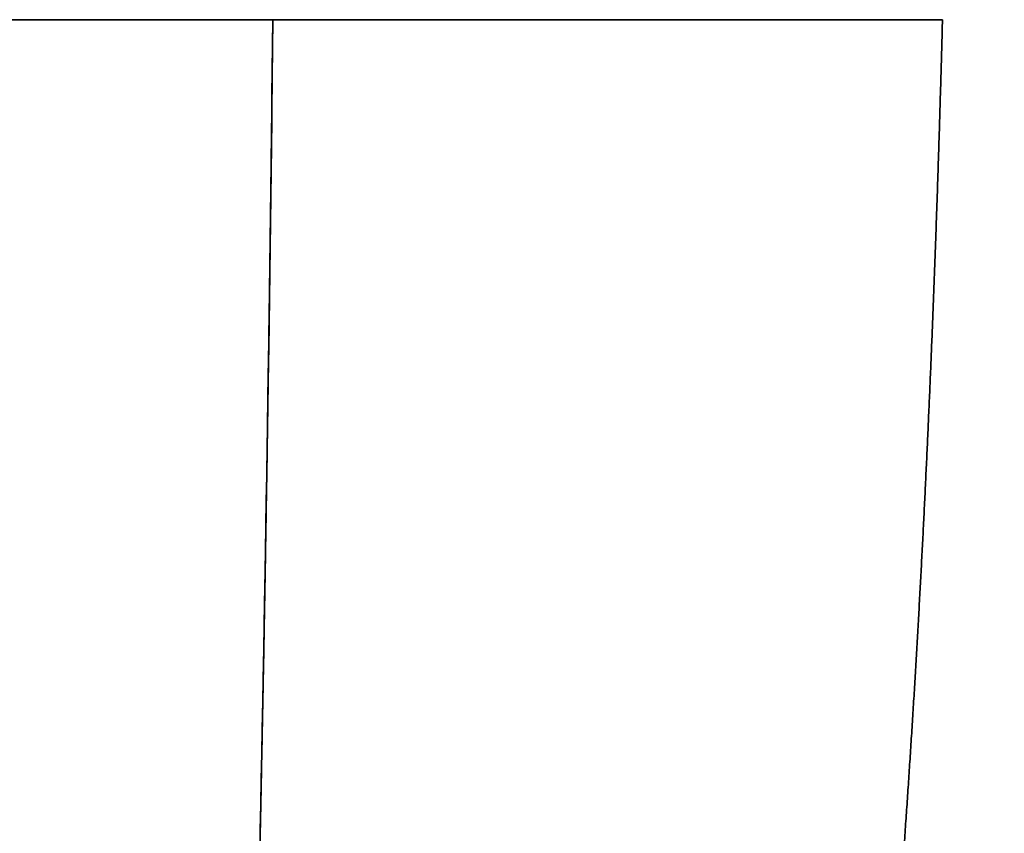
# Model space of a CAD drawing. Extents: x 46 to 342, y 25 to 270.
# Tile 88 of 256: x 249.57 to 252.18, y 65.11 to 67.26. Entities that reach past the tile are written whole.
import ezdxf

# ---------------------------------------------------------------- set-up
doc = ezdxf.new("R2010")
doc.units = 0
doc.layers.get('0').update_dxf_attribs({"lineweight": 13})

# ---------------------------------------------------------------- blocks, each defined once
blk = doc.blocks.new('BLOCK1')
at = {"color": 7, "lineweight": 35, "ltscale": 0.278809}
blk.add_line((-948.493, 110.112), (-937.341, 110.112), dxfattribs=at)
at = {"color": 7, "lineweight": 35, "ltscale": 0.177058}
blk.add_line((-937.341, 110.112), (-930.258, 110.112), dxfattribs=at)
at = {"color": 7, "lineweight": 35}
blk.add_arc((-1825.216, 119.535), 887.925, 358.839235, 359.391943, dxfattribs=at)
for points, knots in [([(-935.85, 74.656), (-935.325, 74.666), (-934.8, 74.673), (-934.276, 74.677), (-933.228, 74.679), (-932.178, 74.674), (-931.653, 74.671), (-930.419, 74.664), (-929.184, 74.658), (-928.474, 74.656), (-927.054, 74.654), (-925.634, 74.654), (-924.925, 74.654), (-922.166, 74.657), (-919.409, 74.658), (-916.959, 74.656), (-913.551, 74.651), (-910.142, 74.647), (-909.575, 74.646), (-907.013, 74.641), (-904.451, 74.637), (-903.249, 74.636), (-898.042, 74.635), (-892.834, 74.644), (-888.828, 74.646), (-883.403, 74.576), (-877.978, 74.516), (-876.607, 74.506), (-873.964, 74.55), (-871.336, 74.806), (-870.14, 74.989), (-867.692, 75.521), (-865.332, 76.37), (-864.15, 76.888), (-862.264, 77.863), (-860.489, 79.022), (-859.803, 79.508), (-856.597, 81.973), (-853.903, 85.033), (-852.189, 87.799), (-850.441, 91.835), (-849.352, 96.074), (-849.105, 97.21), (-848.639, 99.765), (-848.333, 102.342), (-848.201, 103.772), (-847.928, 107.418), (-847.786, 111.071), (-847.726, 113.346), (-847.687, 115.811), (-847.677, 118.276), (-847.676, 118.522), (-847.676, 118.767), (-847.676, 119.012)], [0, 0, 0, 0, 0, 0, 6.1738, 6.1738, 6.1738, 12.347601, 12.347601, 12.347601, 20.674235, 20.674235, 20.674235, 29.000869, 29.000869, 29.000869, 53.037649, 53.037649, 53.037649, 69.005071, 69.005071, 69.005071, 83.107759, 83.107759, 83.107759, 130.116283, 130.116283, 130.116283, 146.78261, 146.78261, 146.78261, 161.087777, 161.087777, 161.087777, 176.168755, 176.168755, 176.168755, 185.922772, 185.922772, 185.922772, 223.573462, 223.573462, 223.573462, 237.173051, 237.173051, 237.173051, 254.014924, 254.014924, 254.014924, 280.069973, 280.069973, 280.069973, 282.946941, 282.946941, 282.946941, 282.946941, 282.946941, 282.946941]), ([(-937.341, 110.112), (-937.358, 108.523), (-937.378, 106.94), (-937.402, 105.362), (-937.434, 103.484), (-937.472, 101.617), (-937.475, 101.452), (-937.505, 100.162), (-937.54, 98.89), (-937.571, 97.939), (-937.654, 95.695), (-937.764, 93.587), (-937.839, 92.416), (-938, 90.425), (-938.2, 88.92), (-938.303, 88.343), (-938.476, 87.64), (-938.659, 87.272), (-938.729, 87.178), (-938.799, 87.124), (-938.87, 87.101)], [0, 0, 0, 0, 0, 0, 11.238917, 11.238917, 11.238917, 13.43588, 13.43588, 13.43588, 20.591557, 20.591557, 20.591557, 30.430859, 30.430859, 30.430859, 39.168356, 39.168356, 39.168356, 44.494883, 44.494883, 44.494883, 44.494883, 44.494883, 44.494883]), ([(-930.764, 100.056), (-930.763, 100.068), (-930.762, 100.08), (-930.761, 100.093), (-930.759, 100.119), (-930.756, 100.145), (-930.755, 100.159), (-930.753, 100.186), (-930.751, 100.213), (-930.75, 100.227), (-930.748, 100.253), (-930.746, 100.277), (-930.745, 100.289), (-930.593, 102.223), (-930.473, 104.181), (-930.381, 106.144), (-930.31, 108.122), (-930.258, 110.112)], [0, 0, 0, 0, 0, 0, 0.089374, 0.089374, 0.089374, 0.178748, 0.178748, 0.178748, 0.268129, 0.268129, 0.268129, 0.357509, 0.357509, 0.357509, 14.535535, 14.535535, 14.535535, 14.535535, 14.535535, 14.535535])]:
    blk.add_open_spline(points, degree=5, knots=knots, dxfattribs=at)

msp = doc.modelspace()

# ---------------------------------------------------------------- block references
at = {"lineweight": 0, "xscale": 0.25, "yscale": 0.25, "zscale": 0.25}
msp.add_blockref('BLOCK1', (484.5779, 39.7324), dxfattribs=at)

doc.saveas('drawing.dxf')
